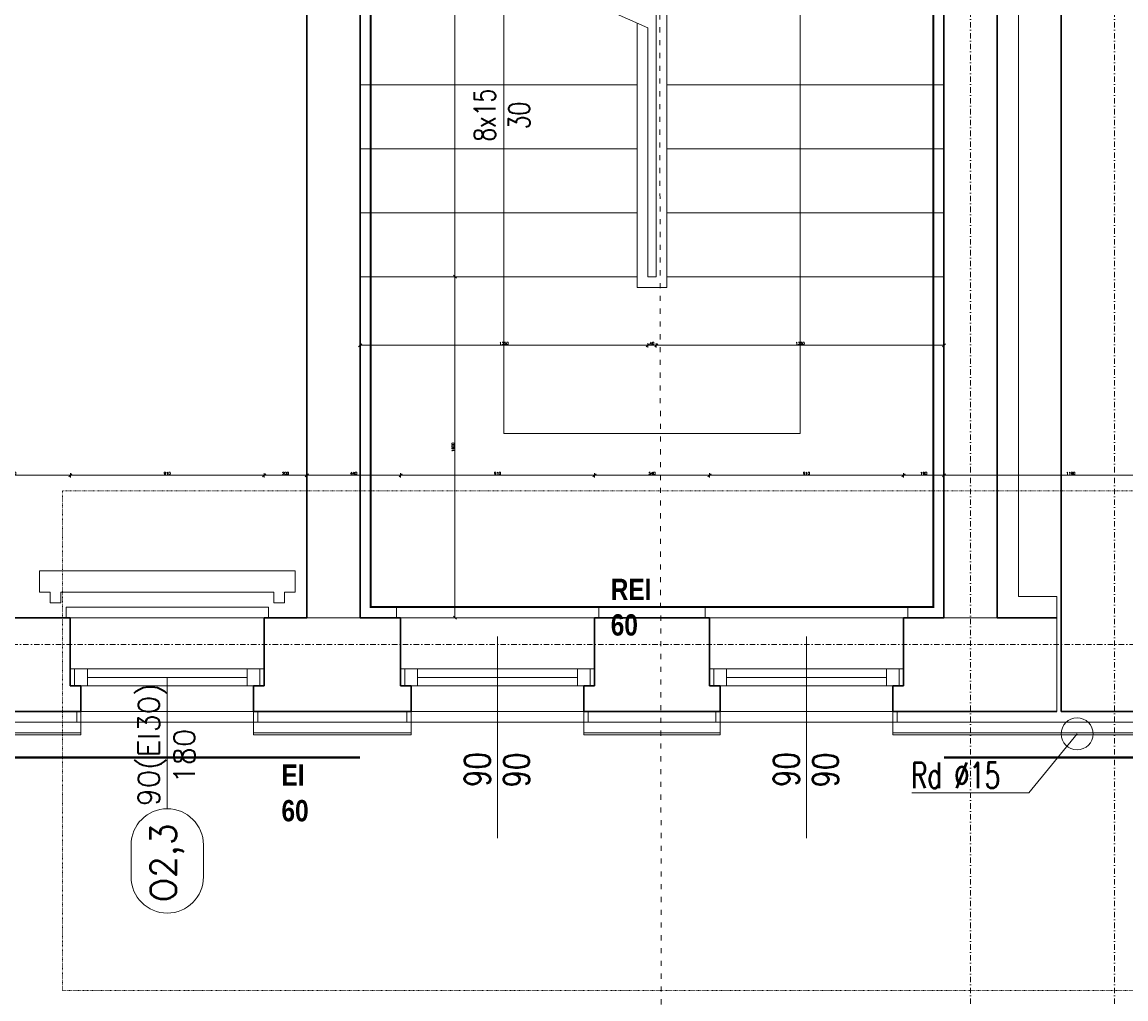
# Model space of a CAD drawing. Header units: millimetres. Extents: x -1893473 to 942156, y -568027 to 942944.
# Tile 187 of 256: x 143640 to 148821, y -476013 to -471429. Entities that reach past the tile are written whole.
import ezdxf
from ezdxf.enums import TextEntityAlignment as Align

# ---------------------------------------------------------------- set-up
doc = ezdxf.new("R2010")
doc.units = ezdxf.units.MM
doc.header["$LTSCALE"] = 0.2
for name, pattern in [('2_3', [1, 0.5, -0.5]), ('ACAD_ISO03W100', [30, 12, -18]), ('DASHDOT', [25.4, 12.7, -6.35, 0, -6.35]), ('HIDDEN', [9.525, 6.35, -3.175])]:
    doc.linetypes.add(name, pattern=pattern)
doc.layers.get('0').update_dxf_attribs({"lineweight": 0})
for name, color, linetype, lineweight in [('! WYPOSAŻENIE', 252, 'Continuous', 5), ('!! 0_ Istn-okna', 6, 'Continuous', 13), ('!! 0_ Istn-sciany', 7, 'Continuous', 30), ('!! 0_ Istn-widok', 1, 'Continuous', 15), ('!! 0_ Opis', 3, 'Continuous', 13), ('!! 0_Istn-cienka', 4, 'Continuous', 9), ('!! 0_Opis_okna', 8, 'Continuous', 15), ('!! 0_Opis_pom', 9, 'Continuous', 13), ('!! 0_Osie', 1, 'DASHDOT', 13), ('!! 1  WYDZIELENIE PPOŻ', 252, 'Continuous', 0), ('!! 1_ tynk zewn  - nowy', 21, 'Continuous', 20), ('!! 1_OPIS POM NOWE', 140, 'Continuous', 5), ('!! 2_ remont Ocieplenie', 4, 'ZIGZAG', 5), ('!! wymiary osi', 250, 'Continuous', 9), ('0-osie-tx', 66, 'Continuous', 9), ('P-Opis nadproża', 150, 'Continuous', 9), ('P-Osie', 1, 'DASHDOT', 18)]:
    doc.layers.add(name, color=color, linetype=linetype, lineweight=lineweight)
doc.layers.add('!! 0_Istn-grzejniki', color=7, linetype='Continuous', lineweight=0, plot=False)
doc.layers.add('Powierzchnia', color=140, linetype='Continuous', lineweight=5, plot=False)
doc.layers.add('!! 1_Wyburzenia', color=7, linetype='ACAD_ISO03W100', lineweight=13, true_color=0xff0505)
doc.styles.add('ARCHETYP', font='romans.shx', dxfattribs={"height": 15})
doc.styles.add('ARIAL', font='tahoma.ttf')
doc.styles.add('SIMPLEX', font='simplex.shx', dxfattribs={"width": 0.77})
doc.styles.add('STYLE7', font='ARIALNB.TTF')
doc.styles.add('TXT', font='simplex.shx')
doc.linetypes.add('ZIGZAG', pattern='A,0.00254,-5.08,[131,ltypeshp.shx,S=5.08,R=0,X=-5.08,Y=0],-10.16,[131,ltypeshp.shx,S=5.08,R=180,X=5.08,Y=0],-5.08', length=20.32254)
doc.dimstyles.new('DIM50', dxfattribs={"dimscale": 5, "dimtxt": 2.5, "dimasz": 1.5, "dimexe": 0, "dimexo": 0, "dimgap": 0.5, "dimtad": 1, "dimdec": 4, "dimrnd": 0.5, "dimdsep": 46, "dimtxsty": 'TXT', "dimblk1": 'TICK1', "dimblk2": 'TICK1', "dimsah": 1, "dimcen": 0, "dimse1": 1, "dimse2": 1, "dimclrd": 1, "dimclre": 7, "dimclrt": 9, "dimadec": 0, "dimazin": 0, "dimtfac": 1, "dimtdec": 4, "dimtmove": 2, "dimatfit": 3, "dimldrblk": 'TICK1', "dimfxl": 1, "dimtolj": 1, "dimarcsym": 0})

# ---------------------------------------------------------------- blocks, each defined once
blk = doc.blocks.new('BLOK OSI')
at = {"layer": 'P-Osie'}
for points in [[(50117.21, -193635.47), (50117.21, -195993.95)], [(50184.71, -193635.47), (50184.71, -195993.95)], [(48639.33, -195663.09), (55424.28, -195663.09)]]:
    blk.add_lwpolyline(points, dxfattribs=at)
blk = doc.blocks.new('1_ok-opis')
blk.add_line((0, 111.61), (0, 50))
for points in [[(-17, 128.61), (-17, 143.61)], [(17, 128.61), (17, 143.61)]]:
    blk.add_lwpolyline(points)
for centre, start, end in [((0, 143.61), 0, 180), ((0, 128.61), 180, 0)]:
    blk.add_arc(centre, 17, start, end)
at = {"style": 'ARCHETYP'}
for tag, height, rotation, p in [('NR', 12, 90, (0, 136.9)), ('NR', 12, 270, (0, 136.9)), ('SZEROKOŚĆ', 10, 90, (-8, 78.29)), ('WYSOKOŚĆ', 10, 270, (-8, 78.29)), ('SZEROKOŚĆ', 10, 270, (8, 78.29)), ('WYSOKOŚĆ', 10, 90, (8, 78.29))]:
    blk.add_attdef(tag, text='', height=height, rotation=rotation, dxfattribs=at).set_placement(p, align=Align.MIDDLE)
blk = doc.blocks.new('TICK1')
at = {"color": 2}
blk.add_line((-1, -1), (1, 1), dxfattribs=at)
at = {"color": 0}
for p, q in [((0, 0), (-1, 0)), ((0, -1.4), (0, 1.4))]:
    blk.add_line(p, q, dxfattribs=at)
blk = doc.blocks.new('*D1093')
at = {"layer": '!! wymiary osi', "color": 1, "lineweight": -2, "transparency": 16777216}
blk.add_line((264457.2, -482508.6), (273202.2, -482508.6), dxfattribs=at)
at = {"layer": 'DEFPOINTS', "color": 0, "transparency": 16777216}
for p in [(264449.7, -480123.7), (273209.7, -480123.7), (273209.7, -482508.6)]:
    blk.add_point(p, dxfattribs=at)
at = {"layer": '!! wymiary osi', "color": 1, "lineweight": -2, "transparency": 16777216, "xscale": 7.5, "yscale": 7.5, "zscale": 7.5, "rotation": 180}
blk.add_blockref('TICK1', (264449.7, -482508.6), dxfattribs=at)
at = {"layer": '!! wymiary osi', "color": 1, "lineweight": -2, "transparency": 16777216, "xscale": 7.5, "yscale": 7.5, "zscale": 7.5}
blk.add_blockref('TICK1', (273209.7, -482508.6), dxfattribs=at)
at = {"layer": '!! wymiary osi', "color": 9, "transparency": 16777216, "insert": (268829.7, -482499.9), "char_height": 12.5, "attachment_point": 5, "style": 'TXT'}
blk.add_mtext('\\A1;8760', dxfattribs=at)
blk = doc.blocks.new('*D1094')
at = {"layer": '!! wymiary osi', "color": 1, "lineweight": -2, "transparency": 16777216}
blk.add_line((273217.2, -482508.6), (273452.2, -482508.6), dxfattribs=at)
at = {"layer": 'DEFPOINTS', "color": 0, "transparency": 16777216}
for p in [(273209.7, -480123.7), (273459.7, -480123.7), (273459.7, -482508.6)]:
    blk.add_point(p, dxfattribs=at)
at = {"layer": '!! wymiary osi', "color": 1, "lineweight": -2, "transparency": 16777216, "xscale": 7.5, "yscale": 7.5, "zscale": 7.5, "rotation": 180}
blk.add_blockref('TICK1', (273209.7, -482508.6), dxfattribs=at)
at = {"layer": '!! wymiary osi', "color": 1, "lineweight": -2, "transparency": 16777216, "xscale": 7.5, "yscale": 7.5, "zscale": 7.5}
blk.add_blockref('TICK1', (273459.7, -482508.6), dxfattribs=at)
at = {"layer": '!! wymiary osi', "color": 9, "transparency": 16777216, "insert": (273334.7, -482499.9), "char_height": 12.5, "attachment_point": 5, "style": 'TXT'}
blk.add_mtext('\\A1;250', dxfattribs=at)
blk = doc.blocks.new('*D1095')
at = {"layer": '!! wymiary osi', "color": 1, "lineweight": -2, "transparency": 16777216}
blk.add_line((273467.2, -482508.6), (276192.2, -482508.6), dxfattribs=at)
at = {"layer": 'DEFPOINTS', "color": 0, "transparency": 16777216}
for p in [(273459.7, -480123.7), (276199.7, -480123.7), (276199.7, -482508.6)]:
    blk.add_point(p, dxfattribs=at)
at = {"layer": '!! wymiary osi', "color": 1, "lineweight": -2, "transparency": 16777216, "xscale": 7.5, "yscale": 7.5, "zscale": 7.5, "rotation": 180}
blk.add_blockref('TICK1', (273459.7, -482508.6), dxfattribs=at)
at = {"layer": '!! wymiary osi', "color": 1, "lineweight": -2, "transparency": 16777216, "xscale": 7.5, "yscale": 7.5, "zscale": 7.5}
blk.add_blockref('TICK1', (276199.7, -482508.6), dxfattribs=at)
at = {"layer": '!! wymiary osi', "color": 9, "transparency": 16777216, "insert": (274829.7, -482499.9), "char_height": 12.5, "attachment_point": 5, "style": 'TXT'}
blk.add_mtext('\\A1;2740', dxfattribs=at)
blk = doc.blocks.new('*D1096')
at = {"layer": '!! wymiary osi', "color": 1, "lineweight": -2, "transparency": 16777216}
blk.add_line((276207.2, -482508.6), (277182.2, -482508.6), dxfattribs=at)
at = {"layer": 'DEFPOINTS', "color": 0, "transparency": 16777216}
for p in [(276199.7, -480123.7), (277189.7, -480123.7), (277189.7, -482508.6)]:
    blk.add_point(p, dxfattribs=at)
at = {"layer": '!! wymiary osi', "color": 1, "lineweight": -2, "transparency": 16777216, "xscale": 7.5, "yscale": 7.5, "zscale": 7.5, "rotation": 180}
blk.add_blockref('TICK1', (276199.7, -482508.6), dxfattribs=at)
at = {"layer": '!! wymiary osi', "color": 1, "lineweight": -2, "transparency": 16777216, "xscale": 7.5, "yscale": 7.5, "zscale": 7.5}
blk.add_blockref('TICK1', (277189.7, -482508.6), dxfattribs=at)
at = {"layer": '!! wymiary osi', "color": 9, "transparency": 16777216, "insert": (276694.7, -482499.9), "char_height": 12.5, "attachment_point": 5, "style": 'TXT'}
blk.add_mtext('\\A1;990', dxfattribs=at)
blk = doc.blocks.new('*D1110')
at = {"layer": '!! wymiary osi', "color": 1, "lineweight": -2, "transparency": 16777216}
blk.add_line((271567.2, -479455.5), (272092.2, -479455.5), dxfattribs=at)
at = {"layer": 'DEFPOINTS', "color": 0, "transparency": 16777216}
for p in [(272099.7, -479455.5), (271559.7, -480123.7), (272099.7, -480123.7)]:
    blk.add_point(p, dxfattribs=at)
at = {"layer": '!! wymiary osi', "color": 1, "lineweight": -2, "transparency": 16777216, "xscale": 7.5, "yscale": 7.5, "zscale": 7.5, "rotation": 180}
blk.add_blockref('TICK1', (271559.7, -479455.5), dxfattribs=at)
at = {"layer": '!! wymiary osi', "color": 1, "lineweight": -2, "transparency": 16777216, "xscale": 7.5, "yscale": 7.5, "zscale": 7.5}
blk.add_blockref('TICK1', (272099.7, -479455.5), dxfattribs=at)
at = {"layer": '!! wymiary osi', "color": 9, "transparency": 16777216, "insert": (271829.7, -479446.7), "char_height": 12.5, "attachment_point": 5, "style": 'TXT'}
blk.add_mtext('\\A1;540', dxfattribs=at)
blk = doc.blocks.new('*D1111')
at = {"layer": '!! wymiary osi', "color": 1, "lineweight": -2, "transparency": 16777216}
blk.add_line((272107.2, -479455.5), (273002.2, -479455.5), dxfattribs=at)
at = {"layer": 'DEFPOINTS', "color": 0, "transparency": 16777216}
for p in [(273009.7, -479455.5), (272099.7, -480123.7), (273009.7, -480123.7)]:
    blk.add_point(p, dxfattribs=at)
at = {"layer": '!! wymiary osi', "color": 1, "lineweight": -2, "transparency": 16777216, "xscale": 7.5, "yscale": 7.5, "zscale": 7.5, "rotation": 180}
blk.add_blockref('TICK1', (272099.7, -479455.5), dxfattribs=at)
at = {"layer": '!! wymiary osi', "color": 1, "lineweight": -2, "transparency": 16777216, "xscale": 7.5, "yscale": 7.5, "zscale": 7.5}
blk.add_blockref('TICK1', (273009.7, -479455.5), dxfattribs=at)
at = {"layer": '!! wymiary osi', "color": 9, "transparency": 16777216, "insert": (272554.7, -479446.7), "char_height": 12.5, "attachment_point": 5, "style": 'TXT'}
blk.add_mtext('\\A1;910', dxfattribs=at)
blk = doc.blocks.new('*D1112')
at = {"layer": '!! wymiary osi', "color": 1, "lineweight": -2, "transparency": 16777216}
blk.add_line((273017.2, -479455.5), (273202.2, -479455.5), dxfattribs=at)
at = {"layer": 'DEFPOINTS', "color": 0, "transparency": 16777216}
for p in [(273209.7, -479455.5), (273009.7, -480123.7), (273209.7, -480123.7)]:
    blk.add_point(p, dxfattribs=at)
at = {"layer": '!! wymiary osi', "color": 1, "lineweight": -2, "transparency": 16777216, "xscale": 7.5, "yscale": 7.5, "zscale": 7.5, "rotation": 180}
blk.add_blockref('TICK1', (273009.7, -479455.5), dxfattribs=at)
at = {"layer": '!! wymiary osi', "color": 1, "lineweight": -2, "transparency": 16777216, "xscale": 7.5, "yscale": 7.5, "zscale": 7.5}
blk.add_blockref('TICK1', (273209.7, -479455.5), dxfattribs=at)
at = {"layer": '!! wymiary osi', "color": 9, "transparency": 16777216, "insert": (273109.7, -479446.7), "char_height": 12.5, "attachment_point": 5, "style": 'TXT'}
blk.add_mtext('\\A1;200', dxfattribs=at)
blk = doc.blocks.new('*D1113')
at = {"layer": '!! wymiary osi', "color": 1, "lineweight": -2, "transparency": 16777216}
blk.add_line((273217.2, -479455.5), (273642.2, -479455.5), dxfattribs=at)
at = {"layer": 'DEFPOINTS', "color": 0, "transparency": 16777216}
for p in [(273649.7, -479455.5), (273209.7, -480123.7), (273649.7, -480123.7)]:
    blk.add_point(p, dxfattribs=at)
at = {"layer": '!! wymiary osi', "color": 1, "lineweight": -2, "transparency": 16777216, "xscale": 7.5, "yscale": 7.5, "zscale": 7.5, "rotation": 180}
blk.add_blockref('TICK1', (273209.7, -479455.5), dxfattribs=at)
at = {"layer": '!! wymiary osi', "color": 1, "lineweight": -2, "transparency": 16777216, "xscale": 7.5, "yscale": 7.5, "zscale": 7.5}
blk.add_blockref('TICK1', (273649.7, -479455.5), dxfattribs=at)
at = {"layer": '!! wymiary osi', "color": 9, "transparency": 16777216, "insert": (273429.7, -479446.7), "char_height": 12.5, "attachment_point": 5, "style": 'TXT'}
blk.add_mtext('\\A1;440', dxfattribs=at)
blk = doc.blocks.new('*D1114')
at = {"layer": '!! wymiary osi', "color": 1, "lineweight": -2, "transparency": 16777216}
blk.add_line((273657.2, -479455.5), (274552.2, -479455.5), dxfattribs=at)
at = {"layer": 'DEFPOINTS', "color": 0, "transparency": 16777216}
for p in [(274559.7, -479455.5), (273649.7, -480123.7), (274559.7, -480123.7)]:
    blk.add_point(p, dxfattribs=at)
at = {"layer": '!! wymiary osi', "color": 1, "lineweight": -2, "transparency": 16777216, "xscale": 7.5, "yscale": 7.5, "zscale": 7.5, "rotation": 180}
blk.add_blockref('TICK1', (273649.7, -479455.5), dxfattribs=at)
at = {"layer": '!! wymiary osi', "color": 1, "lineweight": -2, "transparency": 16777216, "xscale": 7.5, "yscale": 7.5, "zscale": 7.5}
blk.add_blockref('TICK1', (274559.7, -479455.5), dxfattribs=at)
at = {"layer": '!! wymiary osi', "color": 9, "transparency": 16777216, "insert": (274104.7, -479446.7), "char_height": 12.5, "attachment_point": 5, "style": 'TXT'}
blk.add_mtext('\\A1;910', dxfattribs=at)
blk = doc.blocks.new('*D1115')
at = {"layer": '!! wymiary osi', "color": 1, "lineweight": -2, "transparency": 16777216}
blk.add_line((274567.2, -479455.5), (275092.2, -479455.5), dxfattribs=at)
at = {"layer": 'DEFPOINTS', "color": 0, "transparency": 16777216}
for p in [(275099.7, -479455.5), (274559.7, -480123.7), (275099.7, -480123.7)]:
    blk.add_point(p, dxfattribs=at)
at = {"layer": '!! wymiary osi', "color": 1, "lineweight": -2, "transparency": 16777216, "xscale": 7.5, "yscale": 7.5, "zscale": 7.5, "rotation": 180}
blk.add_blockref('TICK1', (274559.7, -479455.5), dxfattribs=at)
at = {"layer": '!! wymiary osi', "color": 1, "lineweight": -2, "transparency": 16777216, "xscale": 7.5, "yscale": 7.5, "zscale": 7.5}
blk.add_blockref('TICK1', (275099.7, -479455.5), dxfattribs=at)
at = {"layer": '!! wymiary osi', "color": 9, "transparency": 16777216, "insert": (274829.7, -479446.7), "char_height": 12.5, "attachment_point": 5, "style": 'TXT'}
blk.add_mtext('\\A1;540', dxfattribs=at)
blk = doc.blocks.new('*D1116')
at = {"layer": '!! wymiary osi', "color": 1, "lineweight": -2, "transparency": 16777216}
blk.add_line((275107.2, -479455.5), (276002.2, -479455.5), dxfattribs=at)
at = {"layer": 'DEFPOINTS', "color": 0, "transparency": 16777216}
for p in [(276009.7, -479455.5), (275099.7, -480123.7), (276009.7, -480123.7)]:
    blk.add_point(p, dxfattribs=at)
at = {"layer": '!! wymiary osi', "color": 1, "lineweight": -2, "transparency": 16777216, "xscale": 7.5, "yscale": 7.5, "zscale": 7.5, "rotation": 180}
blk.add_blockref('TICK1', (275099.7, -479455.5), dxfattribs=at)
at = {"layer": '!! wymiary osi', "color": 1, "lineweight": -2, "transparency": 16777216, "xscale": 7.5, "yscale": 7.5, "zscale": 7.5}
blk.add_blockref('TICK1', (276009.7, -479455.5), dxfattribs=at)
at = {"layer": '!! wymiary osi', "color": 9, "transparency": 16777216, "insert": (275554.7, -479446.7), "char_height": 12.5, "attachment_point": 5, "style": 'TXT'}
blk.add_mtext('\\A1;910', dxfattribs=at)
blk = doc.blocks.new('*D1117')
at = {"layer": '!! wymiary osi', "color": 1, "lineweight": -2, "transparency": 16777216}
blk.add_line((276017.2, -479455.5), (276192.2, -479455.5), dxfattribs=at)
at = {"layer": 'DEFPOINTS', "color": 0, "transparency": 16777216}
for p in [(276199.7, -479455.5), (276009.7, -480123.7), (276199.7, -480123.7)]:
    blk.add_point(p, dxfattribs=at)
at = {"layer": '!! wymiary osi', "color": 1, "lineweight": -2, "transparency": 16777216, "xscale": 7.5, "yscale": 7.5, "zscale": 7.5, "rotation": 180}
blk.add_blockref('TICK1', (276009.7, -479455.5), dxfattribs=at)
at = {"layer": '!! wymiary osi', "color": 1, "lineweight": -2, "transparency": 16777216, "xscale": 7.5, "yscale": 7.5, "zscale": 7.5}
blk.add_blockref('TICK1', (276199.7, -479455.5), dxfattribs=at)
at = {"layer": '!! wymiary osi', "color": 9, "transparency": 16777216, "insert": (276104.7, -479446.7), "char_height": 12.5, "attachment_point": 5, "style": 'TXT'}
blk.add_mtext('\\A1;190', dxfattribs=at)
blk = doc.blocks.new('*D1118')
at = {"layer": '!! wymiary osi', "color": 1, "lineweight": -2, "transparency": 16777216}
blk.add_line((276207.2, -479455.5), (277382.2, -479455.5), dxfattribs=at)
at = {"layer": 'DEFPOINTS', "color": 0, "transparency": 16777216}
for p in [(277389.7, -479455.5), (276199.7, -480123.7), (277389.7, -480123.7)]:
    blk.add_point(p, dxfattribs=at)
at = {"layer": '!! wymiary osi', "color": 1, "lineweight": -2, "transparency": 16777216, "xscale": 7.5, "yscale": 7.5, "zscale": 7.5, "rotation": 180}
blk.add_blockref('TICK1', (276199.7, -479455.5), dxfattribs=at)
at = {"layer": '!! wymiary osi', "color": 1, "lineweight": -2, "transparency": 16777216, "xscale": 7.5, "yscale": 7.5, "zscale": 7.5}
blk.add_blockref('TICK1', (277389.7, -479455.5), dxfattribs=at)
at = {"layer": '!! wymiary osi', "color": 9, "transparency": 16777216, "insert": (276794.7, -479446.7), "char_height": 12.5, "attachment_point": 5, "style": 'TXT'}
blk.add_mtext('\\A1;1190', dxfattribs=at)
blk = doc.blocks.new('*D1770')
at = {"layer": '!! 1  WYDZIELENIE PPOŻ', "color": 1, "lineweight": -2, "transparency": 16777216}
blk.add_line((273904.7, -480116.2), (273904.7, -478531.2), dxfattribs=at)
at = {"layer": 'DEFPOINTS', "color": 0, "transparency": 16777216}
for p in [(273459.7, -478523.7), (273904.7, -478523.7), (273459.7, -480123.7)]:
    blk.add_point(p, dxfattribs=at)
at = {"layer": '!! 1  WYDZIELENIE PPOŻ', "color": 1, "lineweight": -2, "transparency": 16777216, "xscale": 7.5, "yscale": 7.5, "zscale": 7.5}
for p, rotation in [((273904.7, -478523.7), 90), ((273904.7, -480123.7), 270)]:
    blk.add_blockref('TICK1', p, dxfattribs=dict(at, rotation=rotation))
at = {"layer": '!! 1  WYDZIELENIE PPOŻ', "color": 9, "transparency": 16777216, "insert": (273895.9, -479323.7), "char_height": 12.5, "attachment_point": 5, "rotation": 90, "style": 'TXT'}
blk.add_mtext('\\A1;1600', dxfattribs=at)
blk = doc.blocks.new('*D1771')
at = {"layer": '!! 1  WYDZIELENIE PPOŻ', "color": 1, "lineweight": -2, "transparency": 16777216}
blk.add_line((273904.7, -478516.2), (273904.7, -475231.2), dxfattribs=at)
at = {"layer": 'DEFPOINTS', "color": 0, "transparency": 16777216}
for p in [(273509.7, -475223.7), (273904.7, -475223.7), (273459.7, -478523.7)]:
    blk.add_point(p, dxfattribs=at)
at = {"layer": '!! 1  WYDZIELENIE PPOŻ', "color": 1, "lineweight": -2, "transparency": 16777216, "xscale": 7.5, "yscale": 7.5, "zscale": 7.5}
for p, rotation in [((273904.7, -475223.7), 90), ((273904.7, -478523.7), 270)]:
    blk.add_blockref('TICK1', p, dxfattribs=dict(at, rotation=rotation))
at = {"layer": '!! 1  WYDZIELENIE PPOŻ', "color": 9, "transparency": 16777216, "insert": (273895.9, -476873.7), "char_height": 12.5, "attachment_point": 5, "rotation": 90, "style": 'TXT'}
blk.add_mtext('\\A1;3300', dxfattribs=at)
blk = doc.blocks.new('*D1773')
at = {"layer": '!! 1  WYDZIELENIE PPOŻ', "color": 1, "lineweight": -2, "transparency": 16777216}
blk.add_line((273467.2, -478845.4), (274802.2, -478845.4), dxfattribs=at)
at = {"layer": 'DEFPOINTS', "color": 0, "transparency": 16777216}
for p in [(273459.7, -478523.7), (274809.7, -478523.7), (274809.7, -478845.4)]:
    blk.add_point(p, dxfattribs=at)
at = {"layer": '!! 1  WYDZIELENIE PPOŻ', "color": 1, "lineweight": -2, "transparency": 16777216, "xscale": 7.5, "yscale": 7.5, "zscale": 7.5, "rotation": 180}
blk.add_blockref('TICK1', (273459.7, -478845.4), dxfattribs=at)
at = {"layer": '!! 1  WYDZIELENIE PPOŻ', "color": 1, "lineweight": -2, "transparency": 16777216, "xscale": 7.5, "yscale": 7.5, "zscale": 7.5}
blk.add_blockref('TICK1', (274809.7, -478845.4), dxfattribs=at)
at = {"layer": '!! 1  WYDZIELENIE PPOŻ', "color": 9, "transparency": 16777216, "insert": (274134.7, -478836.6), "char_height": 12.5, "attachment_point": 5, "style": 'TXT'}
blk.add_mtext('\\A1;1350', dxfattribs=at)
blk = doc.blocks.new('*D1774')
at = {"layer": '!! 1  WYDZIELENIE PPOŻ', "color": 1, "lineweight": -2, "transparency": 16777216}
blk.add_line((274817.2, -478845.4), (274842.2, -478845.4), dxfattribs=at)
at = {"layer": 'DEFPOINTS', "color": 0, "transparency": 16777216}
for p in [(274809.7, -478523.7), (274849.7, -478523.7), (274849.7, -478845.4)]:
    blk.add_point(p, dxfattribs=at)
at = {"layer": '!! 1  WYDZIELENIE PPOŻ', "color": 1, "lineweight": -2, "transparency": 16777216, "xscale": 7.5, "yscale": 7.5, "zscale": 7.5, "rotation": 180}
blk.add_blockref('TICK1', (274809.7, -478845.4), dxfattribs=at)
at = {"layer": '!! 1  WYDZIELENIE PPOŻ', "color": 1, "lineweight": -2, "transparency": 16777216, "xscale": 7.5, "yscale": 7.5, "zscale": 7.5}
blk.add_blockref('TICK1', (274849.7, -478845.4), dxfattribs=at)
at = {"layer": '!! 1  WYDZIELENIE PPOŻ', "color": 9, "transparency": 16777216, "insert": (274829.7, -478836.6), "char_height": 12.5, "attachment_point": 5, "style": 'TXT'}
blk.add_mtext('\\A1;40', dxfattribs=at)
blk = doc.blocks.new('*D1775')
at = {"layer": '!! 1  WYDZIELENIE PPOŻ', "color": 1, "lineweight": -2, "transparency": 16777216}
blk.add_line((274857.2, -478845.4), (276192.4, -478845.4), dxfattribs=at)
at = {"layer": 'DEFPOINTS', "color": 0, "transparency": 16777216}
for p in [(274849.7, -478523.7), (276199.9, -478523.7), (276199.9, -478845.4)]:
    blk.add_point(p, dxfattribs=at)
at = {"layer": '!! 1  WYDZIELENIE PPOŻ', "color": 1, "lineweight": -2, "transparency": 16777216, "xscale": 7.5, "yscale": 7.5, "zscale": 7.5, "rotation": 180}
blk.add_blockref('TICK1', (274849.7, -478845.4), dxfattribs=at)
at = {"layer": '!! 1  WYDZIELENIE PPOŻ', "color": 1, "lineweight": -2, "transparency": 16777216, "xscale": 7.5, "yscale": 7.5, "zscale": 7.5}
blk.add_blockref('TICK1', (276199.9, -478845.4), dxfattribs=at)
at = {"layer": '!! 1  WYDZIELENIE PPOŻ', "color": 9, "transparency": 16777216, "insert": (275524.8, -478836.6), "char_height": 12.5, "attachment_point": 5, "style": 'TXT'}
blk.add_mtext('\\A1;1350', dxfattribs=at)
blk = doc.blocks.new('oznaczenie przekroi')
at = {"layer": '!! 1_Wyburzenia'}
blk.add_lwpolyline([(86031.8, -195890.51), (86028.17, -193635.96)], dxfattribs=at)
blk = doc.blocks.new('A$C2EB40A8D')
at = {"layer": '!! 0_ Istn-okna'}
for points in [[(-19801.12989, 19937.51397), (-18891.12989, 19937.51397)], [(-19721.12989, 19897.51397), (-18971.12989, 19897.51397)], [(-18251.12989, 19937.51397), (-17341.12989, 19937.51397)], [(-18171.12989, 19897.51397), (-17421.12989, 19897.51397)], [(-16801.12989, 19937.51397), (-15891.12989, 19937.51397)], [(-16721.12989, 19897.51397), (-15971.12989, 19897.51397)], [(-19801.12989, 19857.51397), (-18891.12989, 19857.51397)], [(-18251.12989, 19857.51397), (-17341.12989, 19857.51397)], [(-16801.12989, 19857.51397), (-15891.12989, 19857.51397)]]:
    blk.add_lwpolyline(points, dxfattribs=at)
for points in [[(-19781.12989, 19857.51397), (-19721.12989, 19857.51397), (-19721.12989, 19937.51397), (-19781.12989, 19937.51397)], [(-18971.12989, 19857.51397), (-18911.12989, 19857.51397), (-18911.12989, 19937.51397), (-18971.12989, 19937.51397)], [(-18231.12989, 19857.51397), (-18171.12989, 19857.51397), (-18171.12989, 19937.51397), (-18231.12989, 19937.51397)], [(-17421.12989, 19857.51397), (-17361.12989, 19857.51397), (-17361.12989, 19937.51397), (-17421.12989, 19937.51397)], [(-16781.12989, 19857.51397), (-16721.12989, 19857.51397), (-16721.12989, 19937.51397), (-16781.12989, 19937.51397)], [(-15971.12989, 19857.51397), (-15911.12989, 19857.51397), (-15911.12989, 19937.51397), (-15971.12989, 19937.51397)]]:
    blk.add_lwpolyline(points, close=True, dxfattribs=at)
at = {"layer": '!! 0_ Istn-sciany'}
for p, q in [((-15701.12989, 27937.51397), (-15701.12989, 20177.51397)), ((-15451.12989, 27817.51397), (-15451.12989, 20177.51397)), ((-18441.12989, 26787.51397), (-18441.12989, 20177.51397)), ((-18691.12989, 26537.51397), (-18691.12989, 20177.51397))]:
    blk.add_line(p, q, dxfattribs=at)
for points in [[(-15151.12989, 27937.51397), (-15151.12989, 19737.51397)], [(-19801.12989, 20177.51397), (-20341.12989, 20177.51397)], [(-19801.12989, 20177.51397), (-19801.12989, 19857.51397)], [(-18691.12989, 20177.51397), (-18891.12989, 20177.51397)], [(-18891.12989, 20177.51397), (-18891.12989, 19857.51397)], [(-18251.12989, 20177.51397), (-18441.12989, 20177.51397)], [(-18251.12989, 20177.51397), (-18251.12989, 19857.51397)], [(-16801.12989, 20177.51397), (-17341.12989, 20177.51397)], [(-17341.12989, 20177.51397), (-17341.12989, 19857.51397)], [(-16801.12989, 20177.51397), (-16801.12989, 19857.51397)], [(-15701.12989, 20177.51397), (-15891.12989, 20177.51397)], [(-15891.12989, 20177.51397), (-15891.12989, 19857.51397)], [(-15171.12989, 20177.51397), (-15451.12989, 20177.51397)], [(-19801.12989, 19857.51397), (-19751.12989, 19857.51397)], [(-19751.12989, 19857.51397), (-19751.12989, 19737.51397)], [(-18941.12989, 19857.51397), (-18891.12989, 19857.51397)], [(-18941.12989, 19857.51397), (-18941.12989, 19737.51397)], [(-18251.12989, 19857.51397), (-18201.12989, 19857.51397)], [(-18201.12989, 19857.51397), (-18201.12989, 19737.51397)], [(-17391.12989, 19857.51397), (-17341.12989, 19857.51397)], [(-17391.12989, 19857.51397), (-17391.12989, 19737.51397)], [(-16801.12989, 19857.51397), (-16751.12989, 19857.51397)], [(-16751.12989, 19857.51397), (-16751.12989, 19737.51397)], [(-15941.12989, 19857.51397), (-15891.12989, 19857.51397)], [(-15941.12989, 19857.51397), (-15941.12989, 19737.51397)], [(-19751.12989, 19737.51397), (-20391.12989, 19737.51397)], [(-18201.12989, 19737.51397), (-18941.12989, 19737.51397)], [(-16751.12989, 19737.51397), (-17391.12989, 19737.51397)], [(-15171.12989, 19737.51397), (-15941.12989, 19737.51397)], [(-15151.12989, 19737.51397), (-14461.12989, 19737.51397)]]:
    blk.add_lwpolyline(points, dxfattribs=at)
at = {"layer": '!! 0_ Istn-widok'}
for p, q in [((-17001.12989, 25127.51397), (-17001.12989, 21727.51397)), ((-17051.12989, 25077.51397), (-17051.12989, 21777.51397)), ((-17141.12989, 22966.90667), (-17141.12989, 21727.51397)), ((-17091.12989, 22944.68444), (-17091.12989, 21777.51397)), ((-15171.12989, 20277.51397), (-15171.12989, 19737.51397))]:
    blk.add_line(p, q, dxfattribs=at)
for points in [[(-15351.12989, 27717.51397), (-15351.12989, 20277.51397)], [(-16376.12989, 24777.51397), (-16376.12989, 21042.51397)], [(-18441.12989, 23544.68444), (-17091.12989, 22944.68444)], [(-17766.12989, 23244.68444), (-17766.12989, 21042.51397)], [(-17141.12989, 22677.51397), (-18441.12989, 22677.51397)], [(-15701.12989, 22677.51397), (-17001.12989, 22677.51397)], [(-17141.12989, 22377.51397), (-18441.12989, 22377.51397)], [(-15701.12989, 22377.51397), (-17001.12989, 22377.51397)], [(-17141.12989, 22077.51397), (-18441.12989, 22077.51397)], [(-15701.12989, 22077.51397), (-17001.12989, 22077.51397)], [(-17141.12989, 21777.51397), (-18441.12989, 21777.51397)], [(-17051.12989, 21777.51397), (-17091.12989, 21777.51397)], [(-15701.12989, 21777.51397), (-17001.12989, 21777.51397)], [(-17001.12989, 21727.51397), (-17141.12989, 21727.51397)], [(-17766.12989, 21042.51397), (-16376.12989, 21042.51397)], [(-15171.12989, 20277.51397), (-15351.12989, 20277.51397)], [(-19821.12989, 20227.51397), (-18871.12989, 20227.51397)], [(-19821.12989, 20177.51397), (-19821.12989, 20227.51397)], [(-18871.12989, 20177.51397), (-18871.12989, 20227.51397)], [(-18271.12989, 20227.51397), (-17321.12989, 20227.51397)], [(-18271.12989, 20177.51397), (-18271.12989, 20227.51397)], [(-17321.12989, 20177.51397), (-17321.12989, 20227.51397)], [(-16821.12989, 20227.51397), (-15871.12989, 20227.51397)], [(-16821.12989, 20177.51397), (-16821.12989, 20227.51397)], [(-15871.12989, 20177.51397), (-15871.12989, 20227.51397)], [(-18691.12989, 20177.51397), (-18441.12989, 20177.51397)], [(-19771.12989, 19737.51397), (-19771.12989, 19687.51397)], [(-18921.12989, 19687.51397), (-19771.12989, 19687.51397)], [(-18921.12989, 19737.51397), (-18921.12989, 19687.51397)], [(-18221.12989, 19737.51397), (-18221.12989, 19687.51397)], [(-17371.12989, 19687.51397), (-18221.12989, 19687.51397)], [(-17371.12989, 19737.51397), (-17371.12989, 19687.51397)], [(-16771.12989, 19737.51397), (-16771.12989, 19687.51397)], [(-15921.12989, 19687.51397), (-16771.12989, 19687.51397)], [(-15921.12989, 19737.51397), (-15921.12989, 19687.51397)]]:
    blk.add_lwpolyline(points, dxfattribs=at)
blk.add_circle((-15076.12989, 19632.51397), 75, dxfattribs=at)
at = {"layer": '!! 0_ Opis', "color": 8}
for points in [[(-17796.12989, 20089.10278), (-17796.12989, 19143.25075)], [(-16346.12989, 20089.10278), (-16346.12989, 19143.25075)]]:
    blk.add_lwpolyline(points, dxfattribs=at)
at = {"layer": '!! 0_ Opis'}
for points in [[(-15302.50188, 19356.14198), (-15076.12989, 19632.51397)], [(-15302.50188, 19356.14198), (-15851.35523, 19356.14198)]]:
    blk.add_lwpolyline(points, dxfattribs=at)
at = {"layer": '!! 0_Istn-cienka', "linetype": 'HIDDEN', "ltscale": 2}
for points in [[(-19801.12989, 20177.51397), (-18891.12989, 20177.51397)], [(-18251.12989, 20177.51397), (-17341.12989, 20177.51397)], [(-16801.12989, 20177.51397), (-15891.12989, 20177.51397)], [(-18941.12989, 19737.51397), (-19751.12989, 19737.51397)], [(-17391.12989, 19737.51397), (-18201.12989, 19737.51397)], [(-15941.12989, 19737.51397), (-16751.12989, 19737.51397)]]:
    blk.add_lwpolyline(points, dxfattribs=at)
at = {"layer": '!! 0_Istn-grzejniki'}
blk.add_lwpolyline([(-19896.12989, 20247.51397), (-19896.12989, 20297.51397), (-19946.12989, 20297.51397), (-19946.12989, 20397.51397), (-18746.12989, 20397.51397), (-18746.12989, 20297.51397), (-18796.12989, 20297.51397), (-18796.12989, 20247.51397), (-18846.12989, 20247.51397), (-18846.12989, 20297.51397), (-19846.12989, 20297.51397), (-19846.12989, 20247.51397)], close=True, dxfattribs=at)
at = {"layer": '!! 1  WYDZIELENIE PPOŻ', "color": 20, "linetype": '2_3', "ltscale": 10, "true_color": 0xf65c09, "const_width": 10}
blk.add_lwpolyline([(-18391.12989, 26487.51397), (-15751.12989, 26487.51397), (-15751.12989, 20227.51397), (-18391.12989, 20227.51397)], close=True, dxfattribs=at)
for points in [[(-18441.12989, 19521.63309), (-20441.12989, 19521.63309)], [(-15701.12989, 19521.63309), (-13701.12989, 19521.63309)]]:
    blk.add_lwpolyline(points, dxfattribs=at)
at = {"layer": '!! 1_ tynk zewn  - nowy'}
for points in [[(-19751.12989, 19627.51397), (-19751.12989, 19737.51397)], [(-18941.12989, 19627.51397), (-18941.12989, 19737.51397)], [(-18201.12989, 19627.51397), (-18201.12989, 19737.51397)], [(-17391.12989, 19627.51397), (-17391.12989, 19737.51397)], [(-16751.12989, 19627.51397), (-16751.12989, 19737.51397)], [(-15941.12989, 19627.51397), (-15941.12989, 19737.51397)], [(-19751.12989, 19637.51397), (-20391.12989, 19637.51397)], [(-18201.12989, 19637.51397), (-18941.12989, 19637.51397)], [(-16751.12989, 19637.51397), (-17391.12989, 19637.51397)], [(-14461.12989, 19637.51397), (-15941.12989, 19637.51397)], [(-19751.12989, 19627.51397), (-20391.12989, 19627.51397)], [(-18201.12989, 19627.51397), (-18941.12989, 19627.51397)], [(-16751.12989, 19627.51397), (-17391.12989, 19627.51397)], [(-14461.12989, 19627.51397), (-15941.12989, 19627.51397)]]:
    blk.add_lwpolyline(points, dxfattribs=at)
at = {"layer": '!! 1_Wyburzenia'}
blk.add_lwpolyline([(-19837.91952, 20772.85162), (-12477.75114, 20772.85162), (-12477.75114, 18428.88963), (-19837.91952, 18428.88963)], close=True, dxfattribs=at)
at = {"layer": '!! 2_ remont Ocieplenie', "linetype": 'ZIGZAG', "ltscale": 0.75}
for points in [[(-19751.12989, 19687.51397), (-20391.12989, 19687.51397)], [(-18201.12989, 19687.51397), (-18941.12989, 19687.51397)], [(-16751.12989, 19687.51397), (-17391.12989, 19687.51397)], [(-14461.12989, 19687.51397), (-15941.12989, 19687.51397)]]:
    blk.add_lwpolyline(points, dxfattribs=at)
at = {"layer": '0-osie-tx'}
blk.add_lwpolyline([(-15451.12989, 20177.51397), (-15701.12989, 20177.51397)], dxfattribs=at)
at = {"layer": 'Powierzchnia'}
for points in [[(-18441.12989, 20177.51397), (-15701.12989, 20177.51397), (-15700.17896, 26607.51397), (-18440.17896, 26607.51397)], [(-18691.12989, 26537.51397), (-27451.12989, 26537.51397), (-27451.12989, 20177.51397), (-18691.12989, 20177.51397)]]:
    blk.add_lwpolyline(points, close=True, dxfattribs=at)
at = {"layer": '!! 0_Opis_okna'}
ref = blk.add_blockref('1_ok-opis', (-19346.12989, 20397.51397), dxfattribs=dict(at, xscale=10, yscale=10, zscale=10, rotation=180))
ref.add_attrib('SZEROKOŚĆ', '90(EI30)', dxfattribs={"layer": '0', "height": 100, "rotation": 90, "style": 'ARCHETYP'}).set_placement((-19426.12989, 19581.72811), align=Align.MIDDLE)
ref.add_attrib('WYSOKOŚĆ', '180', dxfattribs={"layer": '0', "height": 100, "rotation": 90, "style": 'ARCHETYP'}).set_placement((-19266.12989, 19528.04442), align=Align.MIDDLE)
ref.add_attrib('NR', 'O2,3', dxfattribs={"layer": '0', "height": 120, "rotation": 90, "style": 'ARCHETYP'}).set_placement((-19346.12989, 19028.49951), align=Align.MIDDLE)
at = {"layer": '!! 0_Osie', "xscale": 10, "yscale": 10, "zscale": 10}
blk.add_blockref('BLOK OSI', (-516748.24414, 1976683.397), dxfattribs=at)
at = {"layer": '!! 1_Wyburzenia', "xscale": 10, "yscale": 10, "zscale": 10}
blk.add_blockref('oznaczenie przekroi', (-877343.67123, 1976068.79528), dxfattribs=at)
at = {"layer": '! WYPOSAŻENIE', "color": 20, "true_color": 0xf65c09, "char_height": 100, "attachment_point": 1, "style": 'STYLE7'}
for s, insert in [('REI 60', (-17264.85097, 20360.50211)), ('EI 60', (-18810.12011, 19489.03141))]:
    blk.add_mtext_dynamic_manual_height_columns(s, width=58.1261145, gutter_width=75, heights=[0], dxfattribs=dict(at, insert=insert))
at = {"layer": '!! 0_ Opis'}
for s, height, rotation, style, width, p in [('8x15', 100, 90, 'SIMPLEX', 0.75, (-17806.4728, 22411.92372)), ('30', 100, 90, 'SIMPLEX', 0.75, (-17644.96209, 22469.12193)), ('Rd %%C15', 120, 359.99999996, 'ARCHETYP', 0.7, (-15854.95835, 19377.87589))]:
    blk.add_text(s, height=height, rotation=rotation, dxfattribs=dict(at, style=style, width=width)).set_placement(p)
at = {"layer": '!! 0_ Opis', "color": 8, "style": 'ARCHETYP', "width": 0.8}
for p in [(-17830.76396, 19382.74492), (-17647.08014, 19380.57052), (-16380.76396, 19382.74492), (-16197.08014, 19380.57052)]:
    blk.add_text('90', height=120, rotation=90, dxfattribs=at).set_placement(p)
at = {"layer": '!! 0_Opis_pom', "ltscale": 0.7, "style": 'ARIAL'}
for tag, p in [('B1,21', (-891.77727, 31796.97458)), ('A1,16', (-13651.31084, 31587.95236)), ('B1/17', (-9701.43347, 31565.05244)), ('B1,19', (-5798.61305, 31587.22944)), ('1,23', (10805.41388, 31565.05244)), ('1,22', (4526.58954, 31507.65132)), ('A1,1', (-16866.13618, 31459.3792)), ('B1,18', (-7791.62894, 31330.08444)), ('B1,20', (-2961.4347, 31167.05787)), ('A1,6', (-19287.17717, 30923.71998)), ('B1,1', (14135.63445, 30913.92963)), ('B1,3', (17346.74696, 30023.81022)), ('B1,4', (29817.71501, 29157.67457)), ('A1,5', (-23454.5385, 28820.77901)), ('A1,2', (-17502.57721, 28602.57524)), ('B1,2D', (2616.16402, 28559.52261)), ('A1,15', (-13651.31084, 28261.46046)), ('B1,4', (29883.58177, 28158.35876)), ('B1,2B', (18801.54781, 27650.12382)), ('B1,2A', (13086.7373, 27376.04393)), ('A1,3', (-16846.27912, 25980.40356)), ('B1,8', (9089.53994, 25356.27639)), ('B1,6', (31915.87888, 23754.79829)), ('A1,4', (-24010.17576, 23559.17399)), ('B1,14', (-11621.32288, 23261.44183)), ('B1,13', (-3080.55208, 22924.09997)), ('B1,5', (29245.49088, 22896.69268)), ('B1,10', (3982.60923, 22874.21277)), ('B1,9', (5634.43488, 22623.92098)), ('B1,2C', (13327.26639, 22378.5328)), ('B1,7', (16398.41175, 22348.28836)), ('B1,11', (5553.20442, 20939.83877)), ('B1,12', (3693.27174, 20628.72148)), ('C1,3', (5969.08376, 16336.01084)), ('C1,2', (11955.93711, 11671.55655)), ('C1,1', (15659.17205, 11415.94196)), ('C1,4', (5140.00888, 9205.5831)), ('C1,5', (5680.4486, 6154.54995)), ('C1,10', (16327.05085, 6080.66085)), ('C1,9', (16526.57171, 3173.45283)), ('C1,6', (6367.37903, 2771.84181)), ('D0,18', (-1981.87701, -110.73158)), ('D0,7', (-13531.42299, -1159.67649)), ('C1,7', (7275.77161, -1303.00991)), ('D0,17', (2064.87671, -1345.69113)), ('D0,3', (-9324.21674, -1442.63631)), ('D0,6', (-17529.61851, -1957.37463)), ('D0,10', (-21369.4432, -2140.60378)), ('D,09', (-12990.08379, -2746.32902)), ('D0,2', (-5516.19514, -3101.87722)), ('D0,16', (2266.73061, -3284.15369)), ('D0,8', (-14357.79539, -3567.69719)), ('D0,5', (-10461.54478, -3629.26575)), ('D0,4', (-8396.53404, -4353.7937)), ('D0,15', (1974.41895, -5205.84774)), ('D0,1', (-5633.49598, -5662.48534)), ('D0,11', (-23334.09291, -6045.78706)), ('D0,12', (-22436.85763, -9302.9678)), ('D0,13', (-22436.85763, -11581.16526)), ('D0,14', (-13645.94445, -11884.57769))]:
    blk.add_attdef(tag, text='', height=119.68, dxfattribs=at).set_placement(p, align=Align.MIDDLE_CENTER)
at = {"layer": '!! 1_OPIS POM NOWE', "style": 'ARIAL'}
for tag, p in [('C1.7A', (7769.3756, 685.765)), ('C1.7C', (7655.80151, -2045.04756)), ('C1.8B', (10935.93068, -2107.41983)), ('C1.8A', (13897.39715, -2120.69016)), ('C1.7B', (8274.43201, -3270.18959)), ('E1.2', (16701.02923, -5331.07351)), ('E1.5E', (21974.23379, -5463.99012)), ('E1.5D', (24989.27391, -5785.36474)), ('E1.1', (8357.81567, -5851.01076)), ('E1.5C', (25222.53959, -6394.64172)), ('E1.5B', (27694.70831, -7009.86571)), ('E1.6', (5279.46063, -8141.28746)), ('E1.5A', (25547.9555, -8495.18994)), ('E1.5G', (23977.19473, -9792.46695)), ('E1.5F', (22414.7084, -9822.66389)), ('E1,4', (13935.69867, -10458.20073)), ('E1.5L', (28030.8296, -11267.7725)), ('E1.3', (5639.18862, -11994.01941)), ('E1.5H', (23988.49716, -12231.38049)), ('E1.5K', (27714.73934, -12977.98364)), ('E1.5I', (22290.68736, -13989.9049)), ('E1.5J', (27095.71534, -16088.17469))]:
    blk.add_attdef(tag, text='', height=119.68, dxfattribs=at).set_placement(p, align=Align.MIDDLE_CENTER)
at = {"layer": '!! 1  WYDZIELENIE PPOŻ'}
for base, p1, p2, picture, middle in [((-17996.13917, 25077.51397), (-18441.12989, 21777.51397), (-18391.12989, 25077.51397), '*D1771', (-18004.88917, 23427.51397)), ((-17996.13917, 21777.51397), (-18441.12989, 20177.51397), (-18441.12989, 21777.51397), '*D1770', (-18004.88917, 20977.51397))]:
    dim = blk.add_linear_dim(base=base, p1=p1, p2=p2, angle=90, dimstyle='DIM50', dxfattribs=at)
    dim.commit()
    dim.dimension.update_dxf_attribs({"geometry": picture, "text_midpoint": middle, "insert": (-291900.79406, 500301.26018)})
for base, p1, p2, picture, middle in [((-17091.12989, 21455.89927), (-18441.12989, 21777.51397), (-17091.12989, 21777.51397), '*D1773', (-17766.12989, 21464.64927)), ((-17051.12989, 21455.89927), (-17091.12989, 21777.51397), (-17051.12989, 21777.51397), '*D1774', (-17071.12989, 21464.64927)), ((-15700.89327, 21455.89927), (-17051.12989, 21777.51397), (-15700.89327, 21777.51397), '*D1775', (-16376.01158, 21464.64927))]:
    dim = blk.add_linear_dim(base=base, p1=p1, p2=p2, dimstyle='DIM50', dxfattribs=at)
    dim.commit()
    dim.dimension.update_dxf_attribs({"geometry": picture, "text_midpoint": middle, "insert": (-291900.79406, 500301.26018)})
at = {"layer": '!! wymiary osi'}
for base, p1, p2, picture, middle in [((-19801.12989, 20845.79729), (-20341.12989, 20177.51397), (-19801.12989, 20177.51397), '*D1110', (-20071.12989, 20854.54729)), ((-18891.12989, 20845.79729), (-19801.12989, 20177.51397), (-18891.12989, 20177.51397), '*D1111', (-19346.12989, 20854.54729)), ((-18691.12989, 20845.79729), (-18891.12989, 20177.51397), (-18691.12989, 20177.51397), '*D1112', (-18791.12989, 20854.54729)), ((-18251.12989, 20845.79729), (-18691.12989, 20177.51397), (-18251.12989, 20177.51397), '*D1113', (-18471.12989, 20854.54729)), ((-17341.12989, 20845.79729), (-18251.12989, 20177.51397), (-17341.12989, 20177.51397), '*D1114', (-17796.12989, 20854.54729)), ((-16801.12989, 20845.79729), (-17341.12989, 20177.51397), (-16801.12989, 20177.51397), '*D1115', (-17071.12989, 20854.54729)), ((-15891.12989, 20845.79729), (-16801.12989, 20177.51397), (-15891.12989, 20177.51397), '*D1116', (-16346.12989, 20854.54729)), ((-15701.12989, 20845.79729), (-15891.12989, 20177.51397), (-15701.12989, 20177.51397), '*D1117', (-15796.12989, 20854.54729)), ((-14511.12989, 20845.79729), (-15701.12989, 20177.51397), (-14511.12989, 20177.51397), '*D1118', (-15106.12989, 20854.54729)), ((-18691.12989, 17792.65542), (-27451.12989, 20177.51397), (-18691.12989, 20177.51397), '*D1093', (-23071.12989, 17801.40542)), ((-18441.12989, 17792.65542), (-18691.12989, 20177.51397), (-18441.12989, 20177.51397), '*D1094', (-18566.12989, 17801.40542)), ((-15701.12989, 17792.65542), (-18441.12989, 20177.51397), (-15701.12989, 20177.51397), '*D1095', (-17071.12989, 17801.40542)), ((-14711.12989, 17792.65542), (-15701.12989, 20177.51397), (-14711.12989, 20177.51397), '*D1096', (-15206.12989, 17801.40542))]:
    dim = blk.add_linear_dim(base=base, p1=p1, p2=p2, dimstyle='DIM50', dxfattribs=at)
    dim.commit()
    dim.dimension.update_dxf_attribs({"geometry": picture, "text_midpoint": middle, "insert": (-291900.79406, 500301.26018)})

msp = doc.modelspace()

# ---------------------------------------------------------------- block references
at = {"layer": 'P-Opis nadproża', "color": 4}
msp.add_blockref('A$C2EB40A8D', (163667.94092, -494401.63474), dxfattribs=at)

doc.saveas('drawing.dxf')
